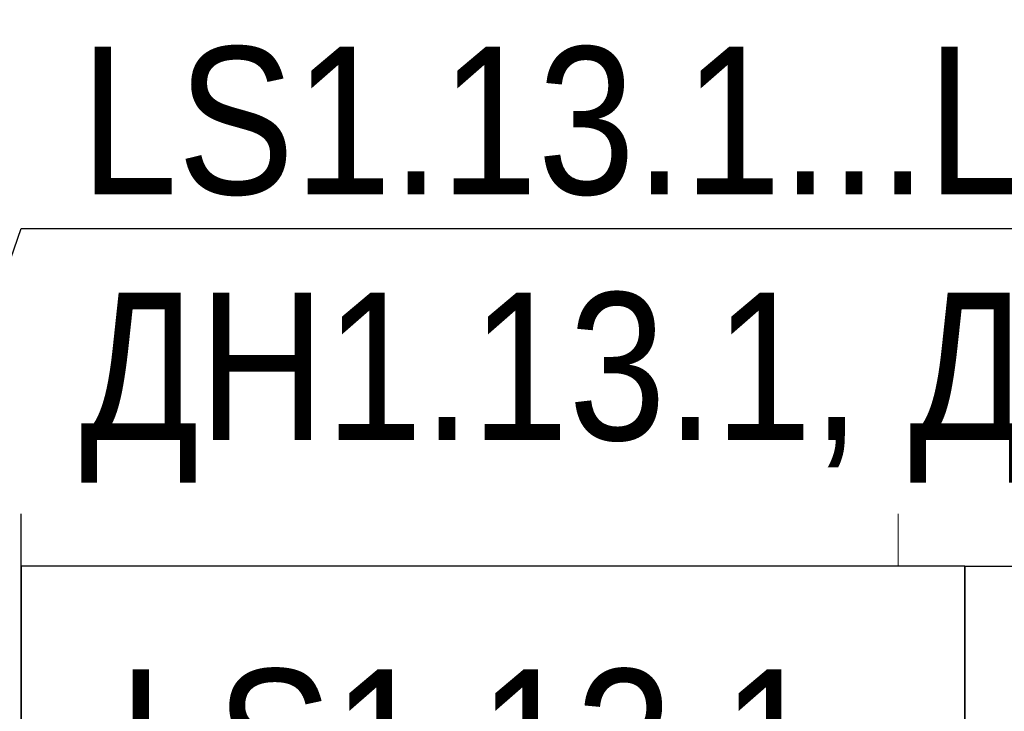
# Model space of a CAD drawing. Header units: millimetres. Extents: x -290 to 116110, y -2975 to 80225.
# Tile 22 of 247: x 52401 to 54070, y 19775 to 20948. Entities that reach past the tile are written whole.
import ezdxf
from ezdxf import colors
from ezdxf.entities.mleader import LeaderData, LeaderLine
from ezdxf.enums import TextEntityAlignment as Align
from ezdxf.math import Vec2, Vec3

# ---------------------------------------------------------------- set-up
doc = ezdxf.new("R2018")
doc.units = ezdxf.units.MM
doc.set_wipeout_variables(frame=1)
doc.layers.add('КИП_выноска', color=6, linetype='Continuous', lineweight=25)
doc.layers.add('Парковка', color=7, linetype='Continuous', lineweight=18)
doc.styles.add('Arial', font='arial.ttf', dxfattribs={"width": 0.85, "height": 350})
doc.styles.add('GOST 2.304', font='simplex.shx', dxfattribs={"width": 0.65, "oblique": 15})
doc.styles.get("Standard").update_dxf_attribs({"font": 'arial.ttf'})

# ---------------------------------------------------------------- blocks, each defined once
blk = doc.blocks.new('199_Парковочные места 3 класса и МГН - Средний класс-V62-B2_-11_400__На лист секция 4_-11_400')
at = {"layer": 'Парковка', "color": 253, "true_color": 0xaaaaaa}
blk.add_line((1460.2, -5300), (0, -5300), dxfattribs=at)
blk = doc.blocks.new('135_SLK_GD_AR_rvt-1-B2_-11_400__На лист секция 4_-11_400')
at = {"layer": 'Парковка', "color": 253, "lineweight": 18, "true_color": 0xaaaaaa, "rotation": 269.999999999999}
blk.add_blockref('199_Парковочные места 3 класса и МГН - Средний класс-V62-B2_-11_400__На лист секция 4_-11_400', (-13076409.7, -9277690.3), dxfattribs=at)
blk = doc.blocks.new('A$Cc005853f')
at = {"lineweight": 5}
blk.add_blockref('135_SLK_GD_AR_rvt-1-B2_-11_400__На лист секция 4_-11_400', (13133512.8, 9298039.8), dxfattribs=at)
blk = doc.blocks.new('*U340')
at = {"color": 0, "linetype": 'Continuous', "lineweight": 30, "ltscale": 75, "width": 0.85, "flags": 104}
blk.add_attdef('ПРИМЕЧАНИЕ_1', text='', height=2.5, dxfattribs=at).set_placement((8, -4.61), align=Align.BOTTOM_CENTER)
at = {"color": 0, "lineweight": 30, "width": 0.85, "flags": 104}
blk.add_attdef('ПРИМЕЧАНИЕ_2', text='', height=2.5, dxfattribs=at).set_placement((8, -15.751), align=Align.BOTTOM_CENTER)
at = {"color": 0, "lineweight": 30, "style": 'GOST 2.304', "width": 0.85}
for tag, p in [('ИМЯ_КАБЕЛЯ_2', (8, -15.721)), ('ИМЯ_КАБЕЛЯ_3', (8, -20.721)), ('ИМЯ_КАБЕЛЯ_4', (8, -25.721)), ('ИМЯ_КАБЕЛЯ_5', (8, -30.721)), ('ИМЯ_КАБЕЛЯ_6', (8, -35.721)), ('ИМЯ_КАБЕЛЯ_7', (8, -40.721)), ('ИМЯ_КАБЕЛЯ_8', (8, -45.721)), ('ИМЯ_КАБЕЛЯ_9', (8, -50.721))]:
    blk.add_attdef(tag, text='', height=2.5, dxfattribs=at).set_placement(p, align=Align.BOTTOM_CENTER)
at = {"linetype": 'Continuous'}
blk.add_wipeout([(0, -5.721), (16, -5.721), (16, -10.721), (0, -10.721)], dxfattribs=at)
at = {"color": 0}
blk.add_line((0, -10.721), (0, 0), dxfattribs=at)
at = {"color": 0, "linetype": 'Continuous'}
blk.add_lwpolyline([(0, -10.721), (16, -10.721), (16, -5.721), (0, -5.721)], close=True, dxfattribs=at)
at = {"color": 0, "lineweight": 30, "style": 'GOST 2.304', "width": 0.85}
blk.add_attdef('ИМЯ_КАБЕЛЯ_1', text='', height=2.5, dxfattribs=at).set_placement((8, -10.721), align=Align.BOTTOM_CENTER)
blk = doc.blocks.new('_None')
blk = doc.blocks.new('*U339')
at = {"color": 0, "linetype": 'Continuous', "lineweight": 30, "ltscale": 75, "width": 0.85, "flags": 104}
blk.add_attdef('ПРИМЕЧАНИЕ_1', text='', height=2.5, dxfattribs=at).set_placement((8, 3.611), align=Align.BOTTOM_CENTER)
at = {"color": 0, "lineweight": 30, "width": 0.85, "flags": 104}
blk.add_attdef('ПРИМЕЧАНИЕ_2', text='', height=2.5, dxfattribs=at).set_placement((8, -7.53), align=Align.BOTTOM_CENTER)
at = {"color": 0, "lineweight": 30, "style": 'GOST 2.304', "width": 0.85}
for tag, p in [('ИМЯ_КАБЕЛЯ_2', (8, -7.5)), ('ИМЯ_КАБЕЛЯ_3', (8, -12.5)), ('ИМЯ_КАБЕЛЯ_4', (8, -17.5)), ('ИМЯ_КАБЕЛЯ_5', (8, -22.5)), ('ИМЯ_КАБЕЛЯ_6', (8, -27.5)), ('ИМЯ_КАБЕЛЯ_7', (8, -32.5)), ('ИМЯ_КАБЕЛЯ_8', (8, -37.5)), ('ИМЯ_КАБЕЛЯ_9', (8, -42.5))]:
    blk.add_attdef(tag, text='', height=2.5, dxfattribs=at).set_placement(p, align=Align.BOTTOM_CENTER)
at = {"linetype": 'Continuous'}
blk.add_wipeout([(0, 2.5), (16, 2.5), (16, -2.5), (0, -2.5)], dxfattribs=at)
at = {"color": 0}
blk.add_line((0, -2.5), (0, 0), dxfattribs=at)
at = {"color": 0, "linetype": 'Continuous'}
blk.add_lwpolyline([(0, -2.5), (16, -2.5), (16, 2.5), (0, 2.5)], close=True, dxfattribs=at)
at = {"color": 0, "lineweight": 30, "style": 'GOST 2.304', "width": 0.85}
blk.add_attdef('ИМЯ_КАБЕЛЯ_1', text='', height=2.5, dxfattribs=at).set_placement((8, -2.5), align=Align.BOTTOM_CENTER)

msp = doc.modelspace()

# ---------------------------------------------------------------- block references
msp.add_blockref('A$Cc005853f', (2087, 921.7))

# ---------------------------------------------------------------- next in the draw order: block references
at = {"layer": 'КИП_выноска'}
ref = msp.add_blockref('*U340', (52403.3, 20593.3), dxfattribs=dict(at, xscale=100, yscale=100, zscale=100))
lines = msp.add_mtext('\\W0.8500;', dxfattribs={"layer": '0', "color": 0, "linetype": 'Continuous', "lineweight": 30, "ltscale": 75, "insert": (53203.3, 20132.2), "char_height": 2.5, "attachment_point": 1})
ref.add_attrib('ПРИМЕЧАНИЕ_1', '', (53203.3, 20132.2), dxfattribs={"flags": 104}).embed_mtext(lines)
ref.add_attrib('ИМЯ_КАБЕЛЯ_1', 'LS1.13.1 ', dxfattribs={"layer": '0', "color": 0, "lineweight": 30, "height": 250, "style": 'Arial', "width": 0.85}).set_placement((53203.3, 19521.2), align=Align.BOTTOM_CENTER)

# ---------------------------------------------------------------- next in the draw order: leaders
ml = msp.add_multileader_mtext('Standard', dxfattribs=at)
ml.set_content('LS1.13.1...LS1.13.4\\PДН1.13.1, ДН1.13.2', color=256, style='Arial')
ml.set_leader_properties(color=256, linetype='ByLayer', lineweight=-1)
ml.set_arrow_properties(name='NONE')
ml.build(insert=Vec2(0, 0))
ml.multileader.update_dxf_attribs({"has_dogleg": 0, "text_left_attachment_type": 6, "text_right_attachment_type": 6, "dogleg_length": 0.5, "arrow_head_size": 300})
ctx = ml.context
ctx.base_point, ctx.char_height, ctx.arrow_head_size, ctx.landing_gap_size, ctx.plane_origin = Vec3(52403.3, 20593.3), 250, 300, 100, Vec3(52948.5, 18041.1)
ctx.left_attachment, ctx.right_attachment = 6, 6
notes = []
notes.append((ctx, [(0, (1, 1, 0), (52402.8, 20593.3), (1, 0), 0.5, [(0, [(51619.9, 18357.2)], 0, [])])]))
ctx.mtext.insert, ctx.mtext.width, ctx.mtext.flow_direction = Vec3(52503.3, 20901.6), 3078.848, 5
ctx.mtext.has_bg_fill, ctx.mtext.bg_color, ctx.mtext.bg_scale_factor, ctx.mtext.bg_transparency, ctx.mtext.use_window_bg_color = 1, -1027028792, 1.5, 0, 1
for ctx, leaders in notes:
    for number, flags, end, landing, length, lines in leaders:
        leader = LeaderData()
        leader.index, (leader.has_last_leader_line, leader.has_dogleg_vector, leader.attachment_direction) = number, flags
        leader.last_leader_point, leader.dogleg_vector, leader.dogleg_length = Vec3(end), Vec3(landing), length
        for number, points, colour, breaks in lines:
            line = LeaderLine()
            line.index, line.vertices, line.color, line.breaks = number, Vec3.list(points), colors.encode_raw_color(colour), breaks
            leader.lines.append(line)
        ctx.leaders.append(leader)

# ---------------------------------------------------------------- next in the draw order: block references
ref = msp.add_blockref('*U339', (54003.3, 19770.2), dxfattribs=dict(at, xscale=100, yscale=100, zscale=100))
lines = msp.add_mtext('\\W0.8500;', dxfattribs={"layer": '0', "color": 0, "linetype": 'Continuous', "lineweight": 30, "ltscale": 75, "insert": (54803.3, 20131.2), "char_height": 2.5, "attachment_point": 1})
ref.add_attrib('ПРИМЕЧАНИЕ_1', '', (54803.3, 20131.2), dxfattribs={"flags": 104}).embed_mtext(lines)
ref.add_attrib('ИМЯ_КАБЕЛЯ_1', 'ДН1.13.1 ', dxfattribs={"layer": '0', "color": 0, "lineweight": 30, "height": 250, "style": 'Arial', "width": 0.85}).set_placement((54803.3, 19520.2), align=Align.BOTTOM_CENTER)
lines = msp.add_mtext('\\W0.8500;', dxfattribs={"layer": '0', "color": 0, "lineweight": 30, "insert": (54803.3, 19017.2), "char_height": 2.5, "attachment_point": 1})
ref.add_attrib('ПРИМЕЧАНИЕ_2', '', (54803.3, 19017.2), dxfattribs={"flags": 104}).embed_mtext(lines)

doc.saveas('drawing.dxf')
